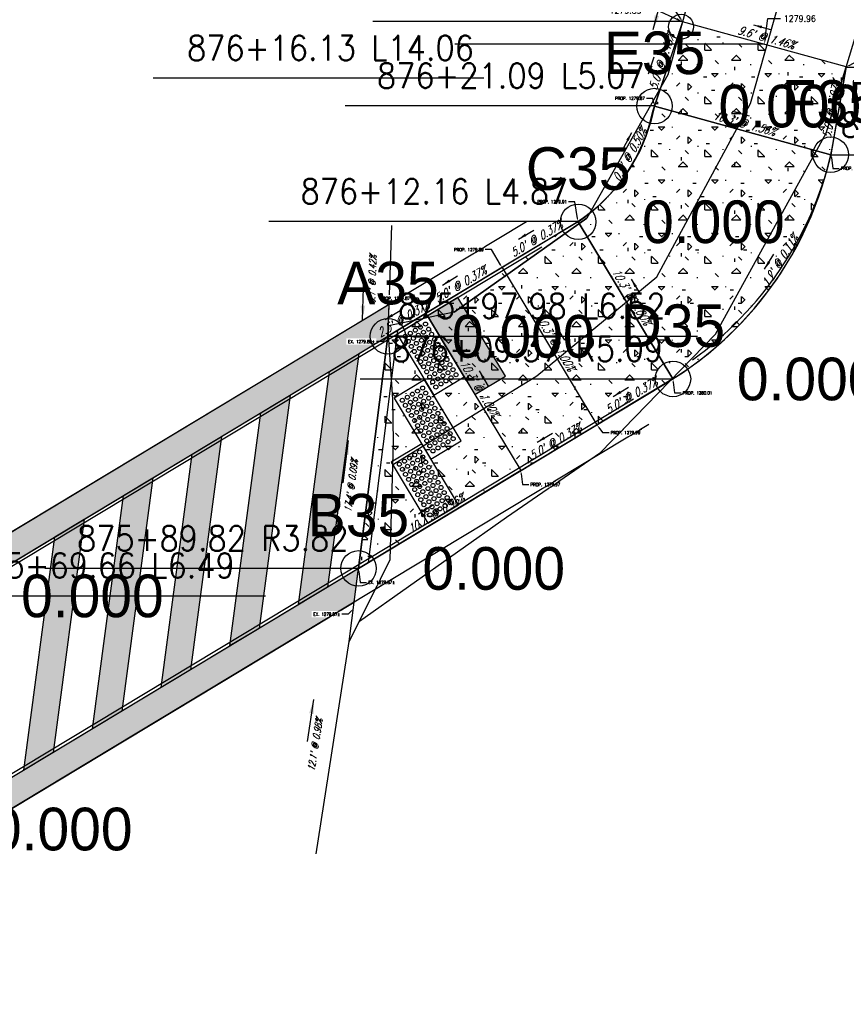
# Model space of a CAD drawing. Extents: x 167754 to 212748, y 396132 to 454338.
# Tile 140 of 150: x 171897 to 171944, y 445827 to 445883. Entities that reach past the tile are written whole.
import ezdxf
from ezdxf import colors
from ezdxf.entities.mleader import LeaderData, LeaderLine
from ezdxf.enums import TextEntityAlignment as Align
from ezdxf.math import Vec2, Vec3

# ---------------------------------------------------------------- set-up
doc = ezdxf.new("R2010")
doc.units = 0
doc.header["$MEASUREMENT"] = 0
doc.layers.get('0').update_dxf_attribs({"linetype": 'CONTINUOUS'})
for name, color, linetype, plot in [('0_3DP_MAT', 181, 'CONTINUOUS', False), ('0_EX. 3DP', 31, 'CONTINUOUS', False), ('0_QUANTITIES_PAVEMENT REMOVED', 130, 'CONTINUOUS', False), ('SC_SCRATCH-5', 5, 'CONTINUOUS', False)]:
    doc.layers.add(name, color=color, linetype=linetype, plot=plot)
for name, color, linetype in [('0_PNTS', 1, 'CONTINUOUS'), ('PM_P_CROSSWALK', 7, 'CONTINUOUS'), ('PM_P_STOP_LINE', 7, 'CONTINUOUS'), ('PNTDESC', 3, 'CONTINUOUS'), ('PNTELEV', 5, 'CONTINUOUS'), ('PNTNO', 7, 'CONTINUOUS'), ('PV_P_CURB', 3, 'CONTINUOUS'), ('PV_P_CURB_RAMP', 3, 'CONTINUOUS'), ('PV_P_CURB_RAMP_DOMES', 7, 'CONTINUOUS'), ('PV_P_CURB_RAMP_HATCH', 3, 'CONTINUOUS'), ('PV_P_GRADE_BREAKS', 3, 'CONTINUOUS'), ('SC_SCRATCH-6', 6, 'CONTINUOUS')]:
    doc.layers.add(name, color=color, linetype=linetype)
doc.styles.add('PTXT', font='TXT')
doc.styles.add('romans', font='romans.shx', dxfattribs={"width": 0.75, "oblique": 22.5})
doc.styles.get("Standard").update_dxf_attribs({"font": 'romans.shx', "width": 0.9})
doc.dimstyles.new('4P', dxfattribs={"dimscale": 4, "dimtxt": 0.14, "dimasz": 0.14, "dimexe": 0.05, "dimexo": 0.05, "dimgap": 0.05, "dimtad": 1, "dimzin": 0, "dimdsep": 46, "dimtxsty": 'romans', "dimcen": 0, "dimdle": 0.1, "dimclrd": 1, "dimclre": 1, "dimclrt": 7, "dimaunit": 1, "dimadec": 4, "dimazin": 0, "dimtfac": 1, "dimtmove": 0, "dimatfit": 2, "dimfxl": 1, "dimtvp": 1, "dimtolj": 1, "dimtzin": 0, "dimarcsym": 0})

# ---------------------------------------------------------------- blocks, each defined once
blk = doc.blocks.new('DOMES_4FT')
for p, q in [((-21.22, 49.29), (-23.96, 1.37)), ((2.74, 47.92), (-21.22, 49.29)), ((0, 0), (2.74, 47.92)), ((-23.96, 1.37), (0, 0))]:
    blk.add_line(p, q)
for centre in [(-17.66, 41.08), (-17.43, 45.07), (-13.67, 40.86), (-13.44, 44.85), (-9.68, 40.63), (-9.45, 44.62), (-5.69, 40.4), (-5.47, 44.39), (-1.7, 40.17), (-1.48, 44.16), (-18.12, 33.11), (-17.89, 37.09), (-14.13, 32.88), (-13.9, 36.87), (-10.14, 32.65), (-9.91, 36.64), (-6.15, 32.42), (-5.92, 36.41), (-2.16, 32.19), (-1.93, 36.18), (-18.35, 29.12), (-14.36, 28.89), (-10.37, 28.66), (-6.38, 28.43), (-2.39, 28.2), (-18.81, 21.09), (-18.58, 25.1), (-14.82, 20.86), (-14.59, 24.87), (-10.83, 20.63), (-10.6, 24.65), (-6.84, 20.4), (-6.61, 24.42), (-2.85, 20.18), (-2.62, 24.19), (-19.26, 13.11), (-19.03, 17.1), (-15.27, 12.88), (-15.04, 16.87), (-11.28, 12.65), (-11.06, 16.64), (-7.29, 12.42), (-7.07, 16.41), (-3.3, 12.2), (-3.08, 16.19), (-19.49, 9.12), (-15.5, 8.89), (-11.51, 8.66), (-7.52, 8.44), (-3.53, 8.21), (-19.72, 5.13), (-15.73, 4.9), (-11.74, 4.67), (-7.75, 4.45), (-3.76, 4.22)]:
    blk.add_circle(centre, 1.37)
blk = doc.blocks.new('SRVPNO1')
at = {"layer": 'PNTDESC', "style": 'PTXT'}
blk.add_attdef('DESC2', text='', height=1, dxfattribs=at).set_placement((0, -1.75), align=Align.CENTER)
at = {"layer": 'PNTELEV', "style": 'PTXT'}
blk.add_attdef('ELEV2', (1.5, -0.5), '', height=1, dxfattribs=at)
at = {"layer": 'PNTNO', "style": 'PTXT'}
blk.add_attdef('PT#', text='', height=1, dxfattribs=at).set_placement((0, 0.75), align=Align.CENTER)
blk = doc.blocks.new('SPT4')
at = {"color": 0, "linetype": 'Continuous'}
blk.add_circle((0, 0), 0.5, dxfattribs=at)

msp = doc.modelspace()

# ---------------------------------------------------------------- hatches: boundary and pattern name
at = {"layer": 'PM_P_CROSSWALK', "transparency": 33554495}
h = msp.add_hatch(color=256, dxfattribs=at)
h.dxf.hatch_style = 1
h.paths.add_polyline_path([(171918.223, 445866.675), (171894.182, 445852.184), (171893.901, 445850.263), (171918.155, 445864.883)])
h = msp.add_hatch(color=256, dxfattribs=at)
h.dxf.hatch_style = 1
h.paths.add_polyline_path([(171912.652, 445861.566), (171910.897, 445848.434), (171909.251, 445847.442), (171911.006, 445860.574)])
h = msp.add_hatch(color=256, dxfattribs=at)
h.dxf.hatch_style = 1
h.paths.add_polyline_path([(171908.787, 445859.236), (171907.031, 445846.105), (171905.385, 445845.112), (171907.141, 445858.244)])
h = msp.add_hatch(color=256, dxfattribs=at)
h.dxf.hatch_style = 1
h.paths.add_polyline_path([(171904.922, 445856.906), (171903.166, 445843.775), (171901.52, 445842.782), (171903.276, 445855.914)])
h = msp.add_hatch(color=256, dxfattribs=at)
h.dxf.hatch_style = 1
h.paths.add_polyline_path([(171901.056, 445854.576), (171899.3, 445841.445), (171897.654, 445840.452), (171899.41, 445853.584)])
h = msp.add_hatch(color=256, dxfattribs=at)
h.dxf.hatch_style = 1
h.paths.add_polyline_path([(171892.146, 445837.132), (171891.887, 445835.225), (171916.258, 445849.915), (171916.498, 445851.811)])
at = {"layer": 'PM_P_STOP_LINE', "transparency": 33554495}
h = msp.add_hatch(color=256, dxfattribs=at)
h.dxf.hatch_style = 1
h.paths.add_polyline_path([(171922.099, 445867.062), (171920.386, 445866.029), (171923.053, 445861.604), (171924.766, 445862.637)])
at = {"layer": 'PV_P_CURB_RAMP_HATCH', "transparency": 33554495}
h = msp.add_hatch(dxfattribs=at)
h.set_pattern_fill('CONCRE', color=256, scale=3, pattern_type=2)
h.set_pattern_definition([(0, (0, 0), (3, 3), [0.375, -2.625]), (90, (0, 0), (-3, 3), [0.375, -2.625]), (135, (0.375, 0), (-2.999999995, 2e-16), [0.5303301, -3.7123107]), (0, (0.375, 1.6875), (3, 3), [0.375, -2.625]), (45, (0.5625, 1.5), (0, 2.999999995), [0.2651649, -3.9774756]), (135, (0.5625, 1.5), (-2.999999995, 2e-16), [0.2651649, -3.9774756]), (0, (1.5, 2.4375), (3, 3), [0.5303301, -2.4696699]), (45, (1.5, 2.4375), (0, 2.999999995), [0.375, -3.8676408]), (135, (2.0303, 2.4375), (-2.999999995, 2e-16), [0.375, -3.8676408]), (90, (2.0625, 0.75), (-3, 3), [0.375, -2.625]), (45, (2.0625, 0.75), (0, 2.999999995), [0.2651649, -3.9774756]), (135, (2.25, 0.9375), (-2.999999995, 2e-16), [0.2651649, -3.9774756]), (0, (0.375, 0.75), (3, 3), [0.1875, -2.5125]), (0, (2.625, 1.5), (3, 3), [0.1875, -2.5125]), (90, (1.6875, 1.875), (-3, 3), [0.1875, -2.5125]), (135, (2.0625, 0.1875), (-2.999999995, 2e-16), [0.2651649, -3.9774756]), (135, (0.75, 2.25), (-2.999999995, 2e-16), [0.2651649, -3.9774756]), (45, (1.4062, 0.9844), (0, 2.999999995), [0.2651649, -3.9774756]), (90, (1.0312, 0.375), (-3, 3), [0.046875, -2.953125]), (90, (1.172, 1.6406), (-3, 3), [0.046875, -2.953125]), (90, (2.578, 2.1562), (-3, 3), [0.046875, -2.953125]), (90, (2.625, 0.5625), (-3, 3), [0.046875, -2.953125])])
edge = h.paths.add_edge_path()
edge.add_line((171918.155, 445864.883), (171916.498, 445851.811))
edge.add_line((171916.498, 445851.811), (171933.88, 445862.288))
edge.add_arc((171923.555, 445879.417), 20, 301.0803, 350.188)
edge.add_line((171943.262, 445876.009), (171943.962, 445880.056))
edge.add_line((171943.962, 445880.056), (171934.738, 445882.604))
edge.add_line((171934.738, 445882.604), (171933.071, 445877.56))
edge.add_arc((171923.291, 445879.636), 9.998, 303.1801, 348.0155, ccw=False)
edge.add_line((171928.762, 445871.269), (171918.155, 445864.883))

# ---------------------------------------------------------------- linework, layer by layer
at = {"layer": '0_3DP_MAT', "color": 211, "elevation": 1087.343}
msp.add_lwpolyline([(171920.738, 445861.571), (171920.222, 445862.427)], dxfattribs=at)
at = {"layer": '0_EX. 3DP'}
msp.add_lwpolyline([(171935.31, 445863.568, 0.178244), (171943.113, 445875.119)], format="xyb", dxfattribs=at)
for points in [[(171937.979, 445898.612, 1279.797), (171936.332, 445888.374, 1279.739), (171933.912, 445879.612, 1279.698), (171929.358, 445871.53, 1279.672)], [(171936.604, 445865.006, 1279.846), (171942.836, 445876.318, 1279.845), (171945.885, 445886.443, 1279.879), (171947.596, 445897.316, 1279.919)], [(171936.332, 445888.374, 1279.739), (171933.912, 445879.612, 1279.698)], [(171918.461, 445857.682, 1279.715), (171926.531, 445862.657, 1279.752), (171933.289, 445868.239, 1279.797), (171938.576, 445877.99, 1279.82), (171941.24, 445887.44, 1279.861)], [(171936.604, 445865.006, 1279.846), (171942.836, 445876.318, 1279.845), (171945.885, 445886.443, 1279.879)], [(171921.875, 445866.251, 1279.621), (171929.358, 445871.53, 1279.672)], [(171914.108, 445835.738, 1279.99), (171915.976, 445847.688, 1279.871), (171918.168, 445864.986, 1279.856), (171918.367, 445871.126, 1279.882)], [(171921.875, 445866.251, 1279.621), (171918.184, 445865.483, 1279.86)]]:
    msp.add_polyline3d(points, dxfattribs=at)
at = {"layer": 'PM_P_CROSSWALK'}
for points in [[(171918.223, 445866.675), (171894.182, 445852.184), (171893.901, 445850.263), (171918.155, 445864.883)], [(171912.652, 445861.566), (171910.897, 445848.434), (171909.251, 445847.442), (171911.006, 445860.574)], [(171908.787, 445859.236), (171907.031, 445846.105), (171905.385, 445845.112), (171907.141, 445858.244)], [(171904.922, 445856.906), (171903.166, 445843.775), (171901.52, 445842.782), (171903.276, 445855.914)], [(171901.056, 445854.576), (171899.3, 445841.445), (171897.654, 445840.452), (171899.41, 445853.584)]]:
    msp.add_lwpolyline(points, close=True, dxfattribs=at)
at = {"layer": 'PM_P_CROSSWALK', "elevation": 887.95}
msp.add_lwpolyline([(171892.146, 445837.132), (171891.887, 445835.225), (171916.258, 445849.915), (171916.498, 445851.811)], close=True, dxfattribs=at)
at = {"layer": 'PM_P_STOP_LINE', "elevation": 1087.343}
msp.add_lwpolyline([(171922.099, 445867.062), (171920.386, 445866.029), (171923.053, 445861.604), (171924.766, 445862.637)], close=True, dxfattribs=at)
at = {"layer": 'PV_P_CURB_RAMP'}
msp.add_lwpolyline([(171918.155, 445864.883), (171916.498, 445851.811), (171933.88, 445862.288, 0.217614), (171943.262, 445876.009), (171943.962, 445880.056), (171934.738, 445882.604), (171933.071, 445877.56, -0.198166), (171928.762, 445871.269), (171928.762, 445871.269)], format="xyb", close=True, dxfattribs=at)
msp.add_lwpolyline([(171933.071, 445877.56), (171934.66, 445882.32)], dxfattribs=at)

# ---------------------------------------------------------------- block references
at = {"layer": '0_PNTS', "xscale": 2.4, "yscale": 2.4, "zscale": 2.4}
for p, values in [((171893.901, 445850.263), {'PT#': 'C34', 'ELEV2': '0.000'}), ((171892.146, 445837.132), {'PT#': 'D34', 'ELEV2': '0.000'})]:
    msp.add_blockref('SRVPNO1', p, dxfattribs=at).add_auto_attribs(values)
at = {"layer": 'PV_P_CURB_RAMP_DOMES', "xscale": 0.0833333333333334, "yscale": 0.0833333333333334, "zscale": 0.0833333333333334, "rotation": 214.3549957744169}
for p in [(171918.509, 445861.395, 1087.343), (171918.345, 445857.793, 1087.343)]:
    msp.add_blockref('DOMES_4FT', p, dxfattribs=at)

# ---------------------------------------------------------------- texts
at = {"layer": '0_3DP_MAT', "color": 211, "style": 'romans', "oblique": 22.5, "width": 0.75}
for s, rotation, p in [("9.6' @ 1.46%", 344.5602, (171939.393, 445881.484)), ("5.0' @ 0.48%", 71.7012, (171933.8, 445880.278)), ("5.0' @ 0.07%", 79.9566, (171943.366, 445877.612)), ("10.3' @ 1.56%", 344.5602, (171938.169, 445876.635)), ("0.9' @ 0.50%", 61.6195, (171931.979, 445875.005)), ("10.3' @ 1.00%", 301.0803, (171931.669, 445866.991)), ("10.3' @ 1.00%", 301.0803, (171927.387, 445864.411)), ("10.3' @ 1.00%", 301.0803, (171923.104, 445861.83)), ("5.0' @ 0.37%", 31.0803, (171931.977, 445861.328)), ("5.0' @ 0.37%", 31.0803, (171927.695, 445858.747)), ("10.7' @ 0.96%", 31.0803, (171920.985, 445854.702))]:
    msp.add_text(s, height=0.48, rotation=rotation, dxfattribs=at).set_placement(p, align=Align.CENTER)
at = {"layer": '0_3DP_MAT', "style": 'romans', "oblique": 22.5, "width": 0.75}
msp.add_text("1.2' @ 0.11%", height=0.48, rotation=58.3616, dxfattribs=at).set_placement((171940.436, 445869.012), align=Align.CENTER)
at = {"layer": '0_EX. 3DP', "style": 'romans', "oblique": 22.5, "width": 0.75}
for s, rotation, p in [("6.1' @ 0.42%", 88.1437, (171917.468, 445868.082)), ("17.4' @ 0.09%", 82.778, (171916.278, 445856.438)), ("12.1' @ 0.98%", 81.1155, (171914.252, 445841.837))]:
    msp.add_text(s, height=0.4, rotation=rotation, dxfattribs=at).set_placement(p, align=Align.CENTER)
at = {"layer": 'SC_SCRATCH-6', "color": 211, "width": 0.9}
msp.add_text('876+16.13 L14.06', height=1.4, dxfattribs=at).set_placement((171922.993, 445881.127), align=Align.MIDDLE_RIGHT)
at = {"layer": 'SC_SCRATCH-6', "width": 0.9}
for s, p in [('876+21.09 L5.07', (171932.604, 445879.56)), ('876+09.37 R5.09', (171933.641, 445864.172)), ('875+89.82 R3.82', (171915.936, 445853.501))]:
    msp.add_text(s, height=1.4, dxfattribs=at).set_placement(p, align=Align.MIDDLE_RIGHT)
for s, p in [('876+23.15 R5.02', (171943.649, 445876.802)), ('875+69.66 L6.49', (171894.463, 445851.973))]:
    msp.add_text(s, height=1.4, dxfattribs=at).set_placement(p, align=Align.MIDDLE_LEFT)

# ---------------------------------------------------------------- leaders
at = {"layer": '0_3DP_MAT', "color": 211}
for points in [[(171938.74, 445882.423), (171939.704, 445882.157)], [(171932.829, 445879.669), (171933.143, 445880.619)], [(171937.537, 445877.569), (171938.501, 445877.302)], [(171942.492, 445876.87), (171942.667, 445877.855)], [(171931.871, 445876.344), (171931.396, 445875.464)], [(171925.506, 445870.354), (171926.363, 445870.87)], [(171921.224, 445867.773), (171922.08, 445868.289)], [(171931.853, 445868.103), (171932.369, 445867.247)], [(171927.57, 445865.523), (171928.087, 445864.666)], [(171923.288, 445862.942), (171923.804, 445862.085)], [(171930.844, 445861.499), (171931.7, 445862.015)], [(171926.561, 445858.918), (171927.418, 445859.434)], [(171919.873, 445854.886), (171920.729, 445855.402)]]:
    msp.add_leader(points, dimstyle='4P', override={"dimscale": 20, "dimtxt": 0.12, "dimasz": 0.024, "dimdec": 2}, dxfattribs=at)
at = {"layer": '0_3DP_MAT'}
msp.add_leader([(171939.364, 445868.666), (171939.888, 445869.517)], dimstyle='4P', override={"dimscale": 20, "dimtxt": 0.12, "dimasz": 0.024, "dimdec": 2}, dxfattribs=at)
at = {"layer": '0_EX. 3DP'}
for points in [[(171933.087, 445882.17), (171933.726, 445884.483)], [(171916.718, 445865.807), (171916.795, 445868.206)], [(171915.924, 445859.021), (171915.622, 445856.64)], [(171913.972, 445844.429), (171913.602, 445842.058)]]:
    msp.add_leader(points, dimstyle='4P', override={"dimscale": 20, "dimtxt": 0.12, "dimasz": 0.04, "dimdec": 2}, dxfattribs=at)
at = {"layer": 'SC_SCRATCH-5'}
ml = msp.add_multileader_mtext('Standard', dxfattribs=at)
ml.set_content('1279.96', color=256)
ml.set_leader_properties()
ml.build(insert=Vec2(0, 0))
ml.multileader.update_dxf_attribs({"dogleg_length": 0.36, "arrow_head_size": 0.36, "scale": 2})
ctx = ml.context
ctx.base_point, ctx.scale, ctx.char_height, ctx.arrow_head_size, ctx.landing_gap_size, ctx.plane_origin = Vec3(171940.265, 445882.779, 1286.909), 2, 0.36, 0.36, 0.18, Vec3(171940.133, 445882.378, 1286.909)
notes = []
notes.append((ctx, [(1, (1, 1, 0), (171939.545, 445882.779, 1286.909), (1, 0), 0.72, [(0, [(171939.35, 445881.33, 1286.909)], 0, [])])]))
ctx.mtext.insert, ctx.mtext.flow_direction = Vec3(171940.445, 445882.959, 1286.909), 5
at = {"layer": 'SC_SCRATCH-6', "has_arrowhead": 0}
for points in [[(171939.35, 445881.33), (171939.346, 445881.339), (171921.926, 445881.339)], [(171893.901, 445850.263), (171893.903, 445850.273), (171911.263, 445850.273)]]:
    msp.add_leader(points, dimstyle='4P', override={"dimscale": 20, "dimasz": 0.1}, dxfattribs=at)
at = {"layer": 'SC_SCRATCH-6', "color": 211, "has_arrowhead": 0}
msp.add_leader([(171923.555, 445879.417), (171923.553, 445879.427), (171904.933, 445879.427)], dimstyle='4P', override={"dimscale": 20, "dimasz": 0.1}, dxfattribs=at)
for ctx, leaders in notes:
    for number, flags, end, landing, length, lines in leaders:
        leader = LeaderData()
        leader.index, (leader.has_last_leader_line, leader.has_dogleg_vector, leader.attachment_direction) = number, flags
        leader.last_leader_point, leader.dogleg_vector, leader.dogleg_length = Vec3(end), Vec3(landing), length
        for number, points, colour, breaks in lines:
            line = LeaderLine()
            line.index, line.vertices, line.color, line.breaks = number, Vec3.list(points), colors.encode_raw_color(colour), breaks
            leader.lines.append(line)
        ctx.leaders.append(leader)

# ---------------------------------------------------------------- next in the draw order: leaders
at = {"layer": '0_3DP_MAT'}
ml = msp.add_multileader_mtext('Standard', dxfattribs=at)
ml.set_content('PROP. 1279.89\\PEX. 1279.71±', color=256)
ml.set_leader_properties()
ml.build(insert=Vec2(0, 0))
ml.multileader.update_dxf_attribs({"dogleg_length": 0.36, "arrow_head_size": 0.18})
ctx = ml.context
ctx.base_point, ctx.char_height, ctx.arrow_head_size, ctx.landing_gap_size, ctx.plane_origin = Vec3(171931.06, 445884.634), 0.18, 0.18, 0.09, Vec3(171919.437, 445892.964)
ctx.text_align_type = 2
notes = []
notes.append((ctx, [(1, (1, 1, 0), (171933.436, 445884.634), (-1, 0), 0.36, [(0, [(171934.738, 445882.604)], 0, [])])]))
ctx.mtext.insert, ctx.mtext.alignment, ctx.mtext.flow_direction = Vec3(171932.986, 445884.724), 3, 5
ctx.mtext.has_bg_fill, ctx.mtext.bg_color, ctx.mtext.bg_scale_factor, ctx.mtext.bg_transparency, ctx.mtext.use_window_bg_color = 1, -1027028792, 1.5, 0, 1
ml = msp.add_multileader_mtext('Standard', dxfattribs=at)
ml.set_content('PROP. 1280.03\\PEX. 1279.86±', color=256)
ml.set_leader_properties()
ml.build(insert=Vec2(0, 0))
ml.multileader.update_dxf_attribs({"dogleg_length": 0.36, "arrow_head_size": 0.18})
ctx = ml.context
ctx.base_point, ctx.char_height, ctx.arrow_head_size, ctx.landing_gap_size, ctx.plane_origin = Vec3(171945.728, 445880.824), 0.18, 0.18, 0.09, Vec3(171928.74, 445890.706)
notes.append((ctx, [(0, (1, 1, 0), (171945.368, 445880.824), (1, 0), 0.36, [(0, [(171943.962, 445880.056)], 0, [])])]))
ctx.mtext.insert, ctx.mtext.flow_direction = Vec3(171945.818, 445880.914), 5
ctx.mtext.has_bg_fill, ctx.mtext.bg_color, ctx.mtext.bg_scale_factor, ctx.mtext.bg_transparency, ctx.mtext.use_window_bg_color = 1, -1027028792, 1.5, 0, 1
ml = msp.add_multileader_mtext('Standard', dxfattribs=at)
ml.set_content('PROP. 1279.87', color=256)
ml.set_leader_properties()
ml.build(insert=Vec2(0, 0))
ml.multileader.update_dxf_attribs({"dogleg_length": 0.36, "arrow_head_size": 0.18})
ctx = ml.context
ctx.base_point, ctx.char_height, ctx.arrow_head_size, ctx.landing_gap_size, ctx.plane_origin = Vec3(171930.685, 445878.287, 1279.973), 0.18, 0.18, 0.09, Vec3(171917.853, 445888.209, 1279.973)
ctx.text_align_type = 2
notes.append((ctx, [(1, (1, 1, 0), (171933.068, 445878.287, 1279.973), (-1, 0), 0.36, [(0, [(171933.166, 445877.851, 1279.973)], 0, [])])]))
ctx.mtext.insert, ctx.mtext.width, ctx.mtext.alignment, ctx.mtext.flow_direction = Vec3(171932.618, 445878.377, 1279.973), 1.84371, 3, 5
ctx.mtext.has_bg_fill, ctx.mtext.bg_color, ctx.mtext.bg_scale_factor, ctx.mtext.bg_transparency, ctx.mtext.use_window_bg_color = 1, -1027028792, 1.5, 0, 1
ml = msp.add_multileader_mtext('Standard', dxfattribs=at)
ml.set_content('PROP. 1280.03', color=256)
ml.set_leader_properties()
ml.build(insert=Vec2(0, 0))
ml.multileader.update_dxf_attribs({"dogleg_length": 0.36, "arrow_head_size": 0.18})
ctx = ml.context
ctx.base_point, ctx.char_height, ctx.arrow_head_size, ctx.landing_gap_size, ctx.plane_origin = Vec3(171943.566, 445874.341, 1279.973), 0.18, 0.18, 0.09, Vec3(171927.893, 445885.777, 1279.973)
notes.append((ctx, [(0, (1, 1, 0), (171943.206, 445874.341, 1279.973), (1, 0), 0.36, [(0, [(171943.11, 445875.128, 1279.973)], 0, [])])]))
ctx.mtext.insert, ctx.mtext.width, ctx.mtext.flow_direction = Vec3(171943.656, 445874.431, 1279.973), 1.84371, 5
ctx.mtext.has_bg_fill, ctx.mtext.bg_color, ctx.mtext.bg_scale_factor, ctx.mtext.bg_transparency, ctx.mtext.use_window_bg_color = 1, -1027028792, 1.5, 0, 1
ml = msp.add_multileader_mtext('Standard', dxfattribs=at)
ml.set_content('PROP. 1279.91', color=256)
ml.set_leader_properties()
ml.build(insert=Vec2(0, 0))
ml.multileader.update_dxf_attribs({"dogleg_length": 0.36, "arrow_head_size": 0.18})
ctx = ml.context
ctx.base_point, ctx.char_height, ctx.arrow_head_size, ctx.landing_gap_size, ctx.plane_origin = Vec3(171926.349, 445872.461, 1279.973), 0.18, 0.18, 0.09, Vec3(171914.14, 445882.179, 1279.973)
ctx.text_align_type = 2
notes.append((ctx, [(1, (1, 1, 0), (171928.686, 445872.461, 1279.973), (-1, 0), 0.36, [(0, [(171928.864, 445871.335, 1279.973)], 0, [])])]))
ctx.mtext.insert, ctx.mtext.width, ctx.mtext.alignment, ctx.mtext.flow_direction = Vec3(171928.236, 445872.551, 1279.973), 1.84371, 3, 5
ctx.mtext.has_bg_fill, ctx.mtext.bg_color, ctx.mtext.bg_scale_factor, ctx.mtext.bg_transparency, ctx.mtext.use_window_bg_color = 1, -1027028792, 1.5, 0, 1
ml = msp.add_multileader_mtext('Standard', dxfattribs=at)
ml.set_content('PROP. 1279.89', color=256)
ml.set_leader_properties()
ml.build(insert=Vec2(0, 0))
ml.multileader.update_dxf_attribs({"dogleg_length": 0.36, "arrow_head_size": 0.18})
ctx = ml.context
ctx.base_point, ctx.char_height, ctx.arrow_head_size, ctx.landing_gap_size, ctx.plane_origin = Vec3(171921.619, 445869.764, 1279.973), 0.18, 0.18, 0.09, Vec3(171910.111, 445879.218, 1279.973)
ctx.text_align_type = 2
notes.append((ctx, [(1, (1, 1, 0), (171923.995, 445869.764, 1279.973), (-1, 0), 0.36, [(0, [(171924.581, 445868.756, 1279.973)], 0, [])])]))
ctx.mtext.insert, ctx.mtext.width, ctx.mtext.alignment, ctx.mtext.flow_direction = Vec3(171923.545, 445869.854, 1279.973), 1.84371, 3, 5
ctx.mtext.has_bg_fill, ctx.mtext.bg_color, ctx.mtext.bg_scale_factor, ctx.mtext.bg_transparency, ctx.mtext.use_window_bg_color = 1, -1027028792, 1.5, 0, 1
ml = msp.add_multileader_mtext('Standard', dxfattribs=at)
ml.set_content('PROP. 1279.87', color=256)
ml.set_leader_properties()
ml.build(insert=Vec2(0, 0))
ml.multileader.update_dxf_attribs({"dogleg_length": 0.36, "arrow_head_size": 0.18})
ctx = ml.context
ctx.base_point, ctx.char_height, ctx.arrow_head_size, ctx.landing_gap_size, ctx.plane_origin = Vec3(171917.465, 445867.023, 2367.316), 0.18, 0.18, 0.09, Vec3(171905.247, 445876.458, 2367.316)
ctx.text_align_type = 2
notes.append((ctx, [(1, (1, 1, 0), (171919.849, 445867.023, 2367.316), (-1, 0), 0.36, [(0, [(171920.298, 445866.175, 2367.316)], 0, [])])]))
ctx.mtext.insert, ctx.mtext.width, ctx.mtext.alignment, ctx.mtext.flow_direction = Vec3(171919.399, 445867.113, 2367.316), 1.84371, 3, 5
ctx.mtext.has_bg_fill, ctx.mtext.bg_color, ctx.mtext.bg_scale_factor, ctx.mtext.bg_transparency, ctx.mtext.use_window_bg_color = 1, -1027028792, 1.5, 0, 1
ml = msp.add_multileader_mtext('Standard', dxfattribs=at)
ml.set_content('EX. 1279.86±', color=256)
ml.set_leader_properties()
ml.build(insert=Vec2(0, 0))
ml.multileader.update_dxf_attribs({"dogleg_length": 0.36, "arrow_head_size": 0.18})
ctx = ml.context
ctx.base_point, ctx.char_height, ctx.arrow_head_size, ctx.landing_gap_size, ctx.plane_origin = Vec3(171915.643, 445864.584), 0.18, 0.18, 0.09, Vec3(171902.937, 445875.531)
ctx.text_align_type = 2
notes.append((ctx, [(1, (1, 1, 0), (171917.864, 445864.584), (-1, 0), 0.36, [(0, [(171918.155, 445864.883)], 0, [])])]))
ctx.mtext.insert, ctx.mtext.alignment, ctx.mtext.flow_direction = Vec3(171917.414, 445864.674), 3, 5
ctx.mtext.has_bg_fill, ctx.mtext.bg_color, ctx.mtext.bg_scale_factor, ctx.mtext.bg_transparency, ctx.mtext.use_window_bg_color = 1, -1027028792, 1.5, 0, 1
ml = msp.add_multileader_mtext('Standard', dxfattribs=at)
ml.set_content('PROP. 1280.01', color=256)
ml.set_leader_properties()
ml.build(insert=Vec2(0, 0))
ml.multileader.update_dxf_attribs({"dogleg_length": 0.36, "arrow_head_size": 0.18})
ctx = ml.context
ctx.base_point, ctx.char_height, ctx.arrow_head_size, ctx.landing_gap_size, ctx.plane_origin = Vec3(171934.657, 445861.694, 1087.343), 0.18, 0.18, 0.09, Vec3(171918.983, 445873.13, 1087.343)
notes.append((ctx, [(0, (1, 1, 0), (171934.297, 445861.694, 1087.343), (1, 0), 0.36, [(0, [(171934.201, 445862.482, 1087.343)], 0, [])])]))
ctx.mtext.insert, ctx.mtext.width, ctx.mtext.flow_direction = Vec3(171934.747, 445861.784, 1087.343), 1.84371, 5
ctx.mtext.has_bg_fill, ctx.mtext.bg_color, ctx.mtext.bg_scale_factor, ctx.mtext.bg_transparency, ctx.mtext.use_window_bg_color = 1, -1027028792, 1.5, 0, 1
ml = msp.add_multileader_mtext('Standard', dxfattribs=at)
ml.set_content('PROP. 1279.99', color=256)
ml.set_leader_properties()
ml.build(insert=Vec2(0, 0))
ml.multileader.update_dxf_attribs({"dogleg_length": 0.36, "arrow_head_size": 0.18})
ctx = ml.context
ctx.base_point, ctx.char_height, ctx.arrow_head_size, ctx.landing_gap_size, ctx.plane_origin = Vec3(171930.602, 445859.457, 0.023), 0.18, 0.18, 0.09, Vec3(171916.057, 445871.252, 0.023)
notes.append((ctx, [(0, (1, 1, 0), (171930.242, 445859.457, 0.023), (1, 0), 0.36, [(0, [(171929.919, 445859.9, 0.023)], 0, [])])]))
ctx.mtext.insert, ctx.mtext.width, ctx.mtext.flow_direction = Vec3(171930.692, 445859.547, 0.023), 1.84371, 5
ctx.mtext.has_bg_fill, ctx.mtext.bg_color, ctx.mtext.bg_scale_factor, ctx.mtext.bg_transparency, ctx.mtext.use_window_bg_color = 1, -1027028792, 1.5, 0, 1
ml = msp.add_multileader_mtext('Standard', dxfattribs=at)
ml.set_content('PROP. 1279.97', color=256)
ml.set_leader_properties()
ml.build(insert=Vec2(0, 0))
ml.multileader.update_dxf_attribs({"dogleg_length": 0.36, "arrow_head_size": 0.18})
ctx = ml.context
ctx.base_point, ctx.char_height, ctx.arrow_head_size, ctx.landing_gap_size, ctx.plane_origin = Vec3(171926.092, 445856.532, 1087.343), 0.18, 0.18, 0.09, Vec3(171910.419, 445867.968, 1087.343)
notes.append((ctx, [(0, (1, 1, 0), (171925.732, 445856.532, 1087.343), (1, 0), 0.36, [(0, [(171925.636, 445857.319, 1087.343)], 0, [])])]))
ctx.mtext.insert, ctx.mtext.flow_direction = Vec3(171926.182, 445856.622, 1087.343), 5
ctx.mtext.has_bg_fill, ctx.mtext.bg_color, ctx.mtext.bg_scale_factor, ctx.mtext.bg_transparency, ctx.mtext.use_window_bg_color = 1, -1027028792, 1.5, 0, 1
ml = msp.add_multileader_mtext('Standard', dxfattribs=at)
ml.set_content('EX. 1279.87±', color=256)
ml.set_leader_properties()
ml.build(insert=Vec2(0, 0))
ml.multileader.update_dxf_attribs({"dogleg_length": 0.36, "arrow_head_size": 0.18})
ctx = ml.context
ctx.base_point, ctx.char_height, ctx.arrow_head_size, ctx.landing_gap_size, ctx.plane_origin = Vec3(171916.955, 445851.024), 0.18, 0.18, 0.09, Vec3(171901.281, 445862.46)
notes.append((ctx, [(0, (1, 1, 0), (171916.595, 445851.024), (1, 0), 0.36, [(0, [(171916.498, 445851.811)], 0, [])])]))
ctx.mtext.insert, ctx.mtext.flow_direction = Vec3(171917.045, 445851.114), 5
ctx.mtext.has_bg_fill, ctx.mtext.bg_color, ctx.mtext.bg_scale_factor, ctx.mtext.bg_transparency, ctx.mtext.use_window_bg_color = 1, -1027028792, 1.5, 0, 1
ml = msp.add_multileader_mtext('Standard', dxfattribs=at)
ml.set_content('EX. 1279.87±', color=256)
ml.set_leader_properties()
ml.build(insert=Vec2(0, 0))
ml.multileader.update_dxf_attribs({"dogleg_length": 0.36, "arrow_head_size": 0.18})
ctx = ml.context
ctx.base_point, ctx.char_height, ctx.arrow_head_size, ctx.landing_gap_size, ctx.plane_origin = Vec3(171913.692, 445849.233), 0.18, 0.18, 0.09, Vec3(171900.987, 445860.18)
ctx.text_align_type = 2
notes.append((ctx, [(1, (1, 1, 0), (171915.914, 445849.233), (-1, 0), 0.36, [(0, [(171916.205, 445849.531)], 0, [])])]))
ctx.mtext.insert, ctx.mtext.alignment, ctx.mtext.flow_direction = Vec3(171915.464, 445849.323), 3, 5
ctx.mtext.has_bg_fill, ctx.mtext.bg_color, ctx.mtext.bg_scale_factor, ctx.mtext.bg_transparency, ctx.mtext.use_window_bg_color = 1, -1027028792, 1.5, 0, 1
for ctx, leaders in notes:
    for number, flags, end, landing, length, lines in leaders:
        leader = LeaderData()
        leader.index, (leader.has_last_leader_line, leader.has_dogleg_vector, leader.attachment_direction) = number, flags
        leader.last_leader_point, leader.dogleg_vector, leader.dogleg_length = Vec3(end), Vec3(landing), length
        for number, points, colour, breaks in lines:
            line = LeaderLine()
            line.index, line.vertices, line.color, line.breaks = number, Vec3.list(points), colors.encode_raw_color(colour), breaks
            leader.lines.append(line)
        ctx.leaders.append(leader)

# ---------------------------------------------------------------- next in the draw order: hatches: boundary and pattern name
at = {"layer": 'PM_P_CROSSWALK', "transparency": 33554495}
h = msp.add_hatch(color=256, dxfattribs=at)
h.dxf.hatch_style = 1
h.paths.add_polyline_path([(171916.518, 445863.896), (171914.762, 445850.764), (171913.116, 445849.772), (171914.872, 445862.904)])

# ---------------------------------------------------------------- next in the draw order: linework, layer by layer
at = {"layer": '0_3DP_MAT', "color": 211}
for points in [[(171943.962, 445880.056), (171934.738, 445882.604)], [(171916.498, 445851.811), (171918.155, 445864.883)]]:
    msp.add_lwpolyline(points, dxfattribs=at)
at = {"layer": '0_3DP_MAT', "color": 211, "elevation": 1279.906}
msp.add_lwpolyline([(171928.864, 445871.335, 0.19488), (171933.071, 445877.56)], format="xyb", dxfattribs=at)
at = {"layer": '0_3DP_MAT', "color": 211}
msp.add_lwpolyline([(171933.88, 445862.288, 0.217614), (171943.262, 445876.009)], format="xyb", dxfattribs=at)
for points in [[(171934.738, 445882.604, 1279.89), (171933.166, 445877.851, 1279.866)], [(171943.962, 445880.056, 1280.03), (171934.738, 445882.604, 1279.89)], [(171943.962, 445880.056, 1280.03), (171943.086, 445875.111, 1280.026)], [(171933.166, 445877.851, 1279.866), (171932.963, 445876.984, 1279.87), (171932.684, 445876.138, 1279.875), (171932.331, 445875.32, 1279.879), (171931.908, 445874.537, 1279.884), (171931.417, 445873.794, 1279.888), (171930.863, 445873.097, 1279.892), (171930.25, 445872.452, 1279.897), (171929.581, 445871.863, 1279.901), (171928.864, 445871.335, 1279.906)], [(171933.166, 445877.851, 1279.866), (171943.086, 445875.111, 1280.026)], [(171928.864, 445871.335, 1279.906), (171924.581, 445868.756, 1279.888), (171920.298, 445866.175, 1279.869), (171918.155, 445864.883, 1279.86)], [(171928.864, 445871.335, 1279.906), (171934.201, 445862.482, 1280.009)], [(171924.581, 445868.756, 1279.888), (171929.919, 445859.9, 1279.991)], [(171920.298, 445866.175, 1279.81), (171918.155, 445864.883, 1279.86)], [(171920.298, 445866.175, 1279.869), (171925.636, 445857.319, 1279.973)], [(171934.201, 445862.482, 1280.009), (171929.919, 445859.9, 1279.991)], [(171925.636, 445857.319, 1279.973), (171929.919, 445859.9, 1279.991)], [(171925.636, 445857.319, 1279.973), (171916.498, 445851.811, 1279.87)]]:
    msp.add_polyline3d(points, dxfattribs=at)
at = {"layer": '0_3DP_MAT'}
msp.add_polyline3d([(171934.201, 445862.482, 1280.009), (171935.212, 445863.162, 1280.011), (171936.18, 445863.903, 1280.012), (171937.102, 445864.702, 1280.013), (171937.973, 445865.555, 1280.014), (171938.79, 445866.46, 1280.016), (171939.551, 445867.412, 1280.017), (171940.253, 445868.409, 1280.018), (171940.892, 445869.447, 1280.02), (171941.467, 445870.523, 1280.021), (171941.976, 445871.631, 1280.022), (171942.417, 445872.767, 1280.024), (171942.787, 445873.929, 1280.025), (171943.086, 445875.111, 1280.026)], dxfattribs=at)
msp.add_circle((171934.66, 445882.32, 1279.84), 0.704, dxfattribs=at)
at = {"layer": '0_PNTS'}
for p in [(171933.166, 445877.851), (171943.086, 445875.111), (171928.864, 445871.335), (171918.155, 445864.883), (171934.201, 445862.482), (171916.498, 445851.811)]:
    msp.add_point(p, dxfattribs=at)
at = {"layer": '0_QUANTITIES_PAVEMENT REMOVED'}
msp.add_lwpolyline([(171916.546, 445848.84), (171924.824, 445854.699), (171930.132, 445858.339), (171936.604, 445865.006), (171942.836, 445876.318), (171943.963, 445880.061), (171934.738, 445882.604), (171933.912, 445879.612), (171929.358, 445871.53), (171921.875, 445866.251), (171918.184, 445865.483), (171918.168, 445864.986), (171918.407, 445861.345), (171918.456, 445858.926), (171918.253, 445852.292), (171915.976, 445847.688)], close=True, dxfattribs=at)
at = {"layer": 'PM_P_CROSSWALK'}
msp.add_lwpolyline([(171916.518, 445863.896), (171914.762, 445850.764), (171913.116, 445849.772), (171914.872, 445862.904)], close=True, dxfattribs=at)
at = {"layer": 'PV_P_CURB'}
msp.add_lwpolyline([(171918.701, 445865.212), (171917.044, 445852.14)], dxfattribs=at)
at = {"layer": 'PV_P_GRADE_BREAKS'}
msp.add_lwpolyline([(171943.086, 445875.111), (171933.166, 445877.851)], dxfattribs=at)
at = {"layer": 'PV_P_GRADE_BREAKS', "elevation": 1087.343}
for points in [[(171934.201, 445862.482), (171928.864, 445871.335)], [(171924.581, 445868.756), (171929.919, 445859.9)], [(171920.298, 445866.175), (171925.636, 445857.319)]]:
    msp.add_lwpolyline(points, dxfattribs=at)
at = {"layer": 'SC_SCRATCH-6'}
for p, q in [((171925.962, 445871.34, 1279.907), (171871.788, 445838.685)), ((171926.736, 445870.055, 1279.907), (171872.562, 445837.401)), ((171926.824, 445869.91, 1279.907), (171872.65, 445837.255)), ((171931.986, 445861.345, 1279.907), (171877.812, 445828.691)), ((171932.074, 445861.2, 1279.907), (171877.9, 445828.545)), ((171932.848, 445859.915, 1279.907), (171878.674, 445827.26))]:
    msp.add_line(p, q, dxfattribs=at)

# ---------------------------------------------------------------- next in the draw order: block references
at = {"layer": '0_PNTS', "xscale": 2.4, "yscale": 2.4, "zscale": 2.4}
for p, values in [((171933.166, 445877.851), {'PT#': 'E35', 'ELEV2': '0.000'}), ((171943.086, 445875.111), {'PT#': 'F35', 'ELEV2': '0.000'}), ((171928.864, 445871.335), {'PT#': 'C35', 'ELEV2': '0.000'}), ((171918.155, 445864.883), {'PT#': 'A35', 'ELEV2': '0.000'}), ((171934.201, 445862.482), {'PT#': 'D35', 'ELEV2': '0.000'}), ((171916.498, 445851.811), {'PT#': 'B35', 'ELEV2': '0.000'})]:
    msp.add_blockref('SRVPNO1', p, dxfattribs=at).add_auto_attribs(values)
at = {"layer": '0_PNTS', "xscale": 2, "yscale": 2, "zscale": 2}
for p in [(171933.166, 445877.851), (171943.086, 445875.111), (171928.864, 445871.335), (171918.155, 445864.883), (171934.201, 445862.482), (171916.498, 445851.811)]:
    msp.add_blockref('SPT4', p, dxfattribs=at)
at = {"layer": 'PV_P_CURB_RAMP_DOMES', "xscale": 0.0833333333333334, "yscale": 0.0833333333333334, "zscale": 0.0833333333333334, "rotation": 214.3549957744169}
msp.add_blockref('DOMES_4FT', (171918.673, 445864.997, 1087.343), dxfattribs=at)

# ---------------------------------------------------------------- next in the draw order: texts
at = {"layer": '0_3DP_MAT', "color": 211, "style": 'romans', "oblique": 22.5, "width": 0.75}
for s, rotation, p in [("5.0' @ 0.37%", 31.0546, (171926.64, 445870.183)), ("5.0' @ 0.37%", 31.0803, (171922.357, 445867.602)), ("2.5' @ 0.37%", 31.0803, (171919.144, 445865.666))]:
    msp.add_text(s, height=0.48, rotation=rotation, dxfattribs=at).set_placement(p, align=Align.CENTER)
at = {"layer": 'SC_SCRATCH-6', "width": 0.9}
msp.add_text('876+12.16 L4.87', height=1.4, dxfattribs=at).set_placement((171928.303, 445873.045), align=Align.MIDDLE_RIGHT)
msp.add_text('875+97.98 L6.52', height=1.4, dxfattribs=at).set_placement((171918.717, 445866.592), align=Align.MIDDLE_LEFT)

# ---------------------------------------------------------------- next in the draw order: leaders
at = {"layer": '0_3DP_MAT', "color": 211}
msp.add_leader([(171917.995, 445865.827), (171918.852, 445866.344)], dimstyle='4P', override={"dimscale": 20, "dimtxt": 0.12, "dimasz": 0.024, "dimdec": 2}, dxfattribs=at)
at = {"layer": 'SC_SCRATCH-5'}
ml = msp.add_multileader_mtext('Standard', dxfattribs=at)
ml.set_content('1279.89', color=256)
ml.set_leader_properties()
ml.build(insert=Vec2(0, 0))
ml.multileader.update_dxf_attribs({"dogleg_length": 0.36, "arrow_head_size": 0.36, "scale": 2})
ctx = ml.context
ctx.base_point, ctx.scale, ctx.char_height, ctx.arrow_head_size, ctx.landing_gap_size, ctx.plane_origin = Vec3(171930.405, 445883.238, 1279.841), 2, 0.36, 0.36, 0.18, Vec3(171935.521, 445883.652, 1279.841)
ctx.text_align_type = 2
notes = []
notes.append((ctx, [(0, (1, 1, 0), (171933.337, 445883.238, 1279.841), (-1, 0), 0.72, [(0, [(171934.738, 445882.604, 1279.841)], 0, [])])]))
ctx.mtext.insert, ctx.mtext.alignment, ctx.mtext.flow_direction = Vec3(171932.437, 445883.418, 1279.841), 3, 5
at = {"layer": 'SC_SCRATCH-6', "has_arrowhead": 0}
for points in [[(171934.738, 445882.604), (171934.734, 445882.613), (171917.314, 445882.613)], [(171943.962, 445880.056), (171943.966, 445880.047), (171961.626, 445880.047)], [(171933.166, 445877.851), (171933.164, 445877.86), (171915.744, 445877.86)], [(171943.086, 445875.111), (171943.089, 445875.102), (171960.749, 445875.102)], [(171928.864, 445871.335), (171928.863, 445871.345), (171911.443, 445871.345)], [(171918.155, 445864.883), (171918.157, 445864.892), (171935.577, 445864.892)], [(171934.201, 445862.482), (171934.201, 445862.472), (171916.601, 445862.472)], [(171916.498, 445851.811), (171916.496, 445851.801), (171898.836, 445851.801)]]:
    msp.add_leader(points, dimstyle='4P', override={"dimscale": 20, "dimasz": 0.1}, dxfattribs=at)
for ctx, leaders in notes:
    for number, flags, end, landing, length, lines in leaders:
        leader = LeaderData()
        leader.index, (leader.has_last_leader_line, leader.has_dogleg_vector, leader.attachment_direction) = number, flags
        leader.last_leader_point, leader.dogleg_vector, leader.dogleg_length = Vec3(end), Vec3(landing), length
        for number, points, colour, breaks in lines:
            line = LeaderLine()
            line.index, line.vertices, line.color, line.breaks = number, Vec3.list(points), colors.encode_raw_color(colour), breaks
            leader.lines.append(line)
        ctx.leaders.append(leader)

doc.saveas('drawing.dxf')
